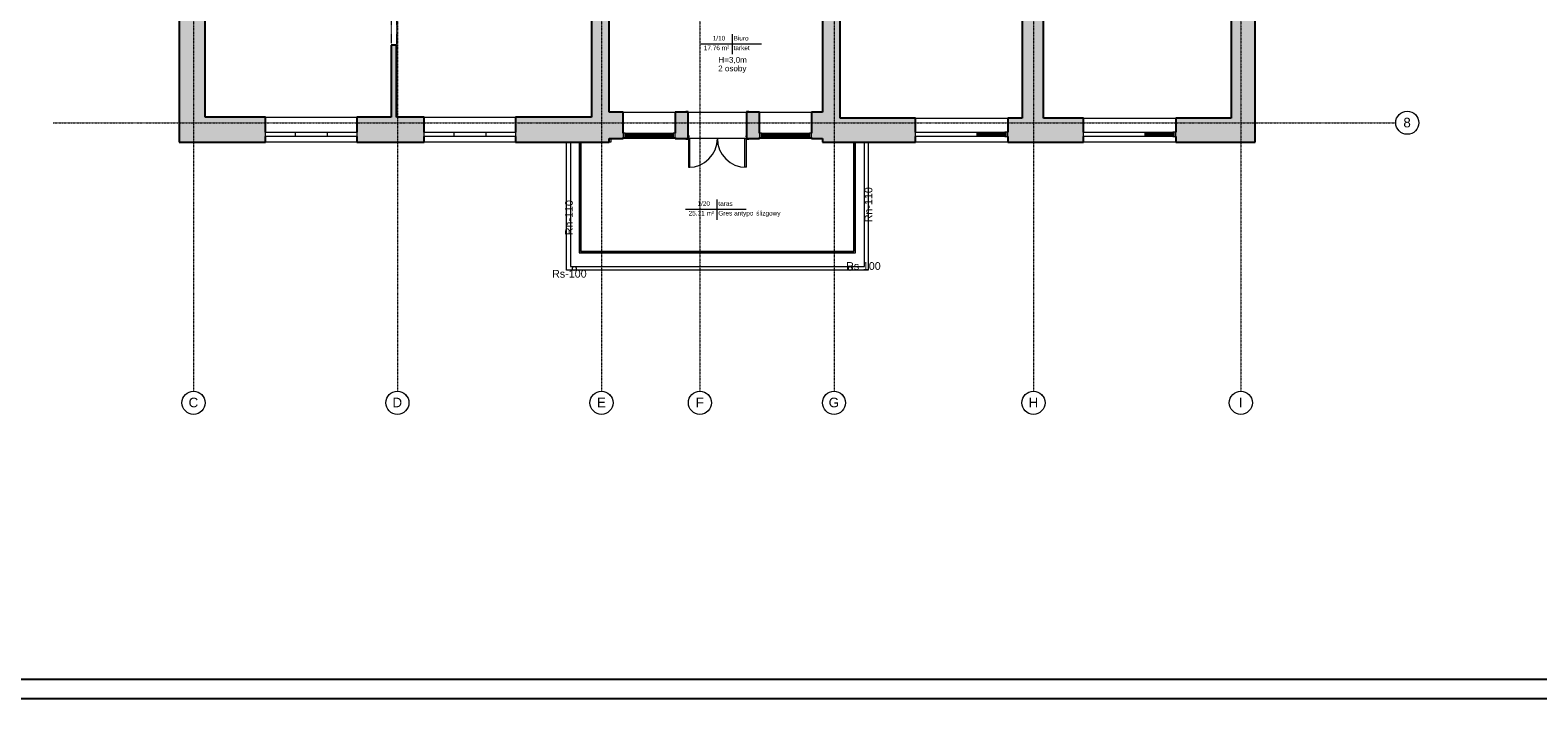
# Model space of a CAD drawing. Header units: inches. Extents: x -112469 to 885939, y -131046 to 286269.
# Tile 49 of 138: x -1727 to 37501, y -68665 to -51263. Entities that reach past the tile are written whole.
import ezdxf

# ---------------------------------------------------------------- set-up
doc = ezdxf.new("R2010")
doc.units = ezdxf.units.IN
doc.header["$MEASUREMENT"] = 0
for name, pattern in [('Kreska', [0.635, 0.3175, -0.3175]), ('Linia siatki', [0.9925, 0.47, -0.2175, 0.0875, -0.2175]), ('Ukryty', [0.714375, 0.47625, -0.238125])]:
    doc.linetypes.add(name, pattern=pattern)
for name, color, linetype, lineweight in [('_IS_woda zimna', 5, 'Continuous', 35), ('A-AREA', 251, 'Continuous', 9), ('A-AREA-IDEN', 251, 'Continuous', 9), ('A-DETL-HDLN', 251, 'Ukryty', 9), ('A-DETL-THIN', 251, 'Continuous', 9), ('A-DOOR', 251, 'Continuous', 9), ('A-DOOR-FRAM', 251, 'Continuous', 18), ('A-FLOR', 251, 'Continuous', 9), ('A-FLOR-HRAL', 251, 'Continuous', 9), ('A-GLAZ', 251, 'Continuous', 9), ('A-WALL', 251, 'Continuous', 9), ('A-WALL-PATT', 254, 'Continuous', 25), ('G-ANNO-TEXT', 251, 'Continuous', 9), ('I-WALL', 251, 'Continuous', 9), ('S-GRID', 251, 'Continuous', 9), ('S-GRID-IDEN', 251, 'Continuous', 9)]:
    doc.layers.add(name, color=color, linetype=linetype, lineweight=lineweight)
doc.styles.add('Arial', font='arial.ttf', dxfattribs={"height": 25})
doc.styles.add('Arial_1', font='arial.ttf', dxfattribs={"height": 12})
doc.styles.add('Arial_3', font='arial.ttf', dxfattribs={"height": 15})
doc.styles.add('Arial_5', font='arial.ttf', dxfattribs={"height": 20})
doc.styles.add('Arial_9', font='arial.ttf', dxfattribs={"height": 0.25})
doc.styles.add('Arial_B', font='arial.ttf', dxfattribs={"height": 0.25})

# ---------------------------------------------------------------- blocks, each defined once
blk = doc.blocks.new('Etyk_pom_1_mala - Etyk_pom_1_mala-219433-4_Poziom piętra')
at = {"layer": 'A-AREA-IDEN'}
for p, q in [((-0.096, 0.144), (-0.096, -0.378)), ((-0.915, -0.101), (0.666, -0.101))]:
    blk.add_line(p, q, dxfattribs=at)
blk = doc.blocks.new('Siatka - M_Symbol siatki - okrąg-11506-4_Poziom piętra')
at = {"layer": 'S-GRID-IDEN'}
blk.add_circle((0, 0), 0.3, dxfattribs=at)
blk = doc.blocks.new('Aluminum_2 szybowe - 160x140-603551-4_Poziom piętra')
at = {"layer": 'A-GLAZ'}
for p, q in [((-137.2, 20.2), (22.8, 20.2)), ((-137.2, 8.7), (-137.2, 20.2)), ((22.8, 8.7), (-137.2, 8.7)), ((22.8, 20.2), (22.8, 8.7))]:
    blk.add_line(p, q, dxfattribs=at)
blk = doc.blocks.new('Aluminum_2 szybowe - 160x140-V3-4_Poziom piętra')
at = {"layer": 'A-GLAZ'}
for p, q in [((-137.2, 19.2), (22.8, 19.2)), ((-137.2, 7.7), (-137.2, 19.2)), ((22.8, 7.7), (-137.2, 7.7)), ((22.8, 19.2), (22.8, 7.7))]:
    blk.add_line(p, q, dxfattribs=at)
blk = doc.blocks.new('Aluminum_2 szybowe - 160x140-603873-4_Poziom piętra')
at = {"layer": 'A-GLAZ', "lineweight": 18}
for p, q in [((-132.1, 19.2), (-134.6, 19.2)), ((-134.6, 7.7), (-132.1, 7.7)), ((-132.1, 14.7), (-132.1, 19.2)), ((-132.1, 7.7), (-132.1, 12.2))]:
    blk.add_line(p, q, dxfattribs=at)
at = {"layer": 'A-GLAZ'}
for p, q in [((-132.1, 19.2), (-59.7, 19.2)), ((-59.7, 7.7), (-132.1, 7.7))]:
    blk.add_line(p, q, dxfattribs=at)
blk = doc.blocks.new('Typ poręczy górnej - Górna poręcz_wewnętrzny_-V2-4_Poziom piętra')
at = {"layer": 'A-FLOR-HRAL'}
for p, q in [((16161.6, -10415.7), (16161.6, -10703.7)), ((16165.6, -10415.7), (16165.6, -10699.7)), ((16876.6, -10699.7), (16876.6, -10415.7)), ((16880.6, -10703.7), (16880.6, -10415.7)), ((16161.6, -10703.7), (16880.6, -10703.7)), ((16165.6, -10699.7), (16876.6, -10699.7))]:
    blk.add_line(p, q, dxfattribs=at)
blk = doc.blocks.new('Typ poręczy górnej - Górna poręcz_wewnętrzny_-564454-4_Poziom piętra')
at = {"layer": 'A-FLOR-HRAL'}
for p, q in [((16161.6, -10415.7), (16161.6, -10703.7)), ((16165.6, -10699.7), (16165.6, -10415.7)), ((16876.6, -10415.7), (16876.6, -10699.7)), ((16880.6, -10703.7), (16880.6, -10415.7)), ((16161.6, -10703.7), (16880.6, -10703.7)), ((16876.6, -10699.7), (16165.6, -10699.7))]:
    blk.add_line(p, q, dxfattribs=at)
for points, knots in [([(16163.4, -10701.9), (16163.4, -10701.9), (16163.5, -10701.8), (16163.6, -10701.7), (16163.7, -10701.6), (16163.8, -10701.5), (16163.9, -10701.5)], [0.46272837, 0.46272837, 0.46272837, 0.46272837, 0.47916667, 0.5, 0.52083333, 0.53727163, 0.53727163, 0.53727163, 0.53727163]), ([(16878.9, -10702), (16878.9, -10702), (16878.8, -10701.9), (16878.8, -10701.8), (16878.6, -10701.7), (16878.5, -10701.6), (16878.4, -10701.5), (16878.4, -10701.5)], [0.45538168, 0.45538168, 0.45538168, 0.45538168, 0.45833333, 0.47916667, 0.5, 0.52083333, 0.53727163, 0.53727163, 0.53727163, 0.53727163])]:
    blk.add_open_spline(points, degree=3, knots=knots, dxfattribs=at)
blk = doc.blocks.new('Aluminum_1 szybowe - Okno w piwnicy 135_145-541561-4_Poziom piętra')
at = {"layer": 'A-GLAZ', "lineweight": 18}
for p, q in [((-132.1, 34.1), (-137.2, 34.1)), ((-137.2, 34.1), (-137.2, 22.7)), ((-137.2, 22.7), (-132.1, 22.7)), ((-132.1, 22.7), (-132.1, 34.1)), ((-7.2, 29.7), (-132.1, 29.7)), ((-132.1, 29.7), (-132.1, 27.1)), ((-132.1, 27.1), (-7.2, 27.1)), ((-2.2, 34.1), (-7.2, 34.1)), ((-7.2, 34.1), (-7.2, 22.7)), ((-7.2, 27.1), (-7.2, 29.7)), ((-7.2, 22.7), (-2.2, 22.7)), ((-2.2, 22.7), (-2.2, 34.1))]:
    blk.add_line(p, q, dxfattribs=at)
at = {"layer": 'A-GLAZ'}
for p, q in [((-132.1, 34.1), (-7.2, 34.1)), ((-7.2, 22.7), (-132.1, 22.7))]:
    blk.add_line(p, q, dxfattribs=at)
blk = doc.blocks.new('Drzwi-zewnętrzne-dwuskrzydłowe-przeszklone-okleina drewniana - 1500 x 2400mm-541410-4_Poziom piętra')
at = {"layer": 'A-DOOR', "lineweight": 18}
for p, q in [((-75, 33.6825), (-75, 108.6825)), ((-75, 108.6825), (-71.5, 108.6825)), ((-71.5, 108.6825), (-71.5, 33.6825)), ((75, 108.6825), (71.5, 108.6825)), ((71.5, 108.6825), (71.5, 33.6825)), ((75, 33.6825), (75, 108.6825)), ((-71.5, 33.6825), (-75, 33.6825)), ((71.5, 33.6825), (75, 33.6825))]:
    blk.add_line(p, q, dxfattribs=at)
at = {"layer": 'A-DOOR'}
for p, q in [((-75.635, 35.6825), (-82.135, 35.6825)), ((-82.135, 35.6825), (-82.135, 33.6825)), ((-82.135, 33.6825), (-75.635, 33.6825)), ((-75.635, 33.6825), (-75.635, 35.6825)), ((82.135, 35.6825), (75.635, 35.6825)), ((75.635, 35.6825), (75.635, 33.6825)), ((75.635, 33.6825), (82.135, 33.6825)), ((82.135, 33.6825), (82.135, 35.6825)), ((-75.635, -34.3175), (-82.135, -34.3175)), ((-82.135, -34.3175), (-82.135, -36.3175)), ((-82.135, -36.3175), (-75.635, -36.3175)), ((-75.635, -36.3175), (-75.635, -34.3175)), ((82.135, -34.3175), (75.635, -34.3175)), ((75.635, -34.3175), (75.635, -36.3175)), ((75.635, -36.3175), (82.135, -36.3175)), ((82.135, -36.3175), (82.135, -34.3175))]:
    blk.add_line(p, q, dxfattribs=at)
for centre, start, end in [((-75, 33.6825), 0, 90), ((75, 33.6825), 90, 180)]:
    blk.add_arc(centre, 75, start, end, dxfattribs=at)
at = {"layer": 'A-DOOR-FRAM'}
for p, q in [((-75, 33.6825), (-77.5, 33.6825)), ((-77.5, 33.6825), (-77.5, -34.3175)), ((-75, 30.1825), (-75, 33.6825)), ((-73.73, 30.1825), (-75, 30.1825)), ((-75, -34.3175), (-75, 26.69)), ((-75, 26.69), (-73.73, 26.69)), ((-73.73, 26.69), (-73.73, 30.1825)), ((75, 30.1825), (73.73, 30.1825)), ((73.73, 30.1825), (73.73, 26.69)), ((73.73, 26.69), (75, 26.69)), ((75, 33.6825), (75, 30.1825)), ((77.5, 33.6825), (75, 33.6825)), ((75, 26.69), (75, -34.3175)), ((77.5, -34.3175), (77.5, 33.6825)), ((-77.5, -34.3175), (-75, -34.3175)), ((75, -34.3175), (77.5, -34.3175))]:
    blk.add_line(p, q, dxfattribs=at)
blk = doc.blocks.new('Aluminum_1 szybowe - Okno 240_265 p_85-591871-4_Poziom piętra')
at = {"layer": 'A-GLAZ', "lineweight": 18}
for p, q in [((-132.1, 19.2), (-137.2, 19.2)), ((-137.2, 19.2), (-137.2, 7.7)), ((-137.2, 7.7), (-132.1, 7.7)), ((-132.1, 7.7), (-132.1, 19.2)), ((-57.2, 14.7), (-132.1, 14.7)), ((-132.1, 14.7), (-132.1, 12.2)), ((-132.1, 12.2), (-57.2, 12.2))]:
    blk.add_line(p, q, dxfattribs=at)
at = {"layer": 'A-GLAZ'}
for p, q in [((-129.5, 19.2), (-57.2, 19.2)), ((-57.2, 7.7), (-129.5, 7.7))]:
    blk.add_line(p, q, dxfattribs=at)
blk = doc.blocks.new('PIĘTRO')
at = {"layer": 'A-WALL-PATT', "lineweight": 9}
h = blk.add_hatch(color=251, dxfattribs=at)
h.paths.add_polyline_path([(13042.2, -15831.43), (13042.2, -7291.43), (12582.2, -7291.43), (12582.2, -15831.43), (12692.14, -15831.43)])
h.paths.add_polyline_path([(12692.44, -5841.43), (13042.2, -5841.43), (13042.2, 198.57), (12582.2, 198.57), (12582.2, -1965.08), (12588.55, -1965.08), (12588.55, -1985.08), (12582.2, -1985.08), (12582.2, -2105.08), (12588.55, -2105.08), (12588.55, -2125.08), (12582.2, -2125.08), (12582.2, -5841.43), (12641.41, -5841.43)])
h = blk.add_hatch(color=251, dxfattribs=at)
h.paths.add_polyline_path([(18592.2, -15201.43), (19052.2, -15201.43), (19052.2, -7421.43), (18592.2, -7421.43), (18592.2, -15051.43)])
h.paths.add_polyline_path([(18892.2, -5971.43), (19052.2, -5971.43), (19052.2, 198.57), (18592.2, 198.57), (18592.2, -5971.43)])
h = blk.add_hatch(color=251, dxfattribs=at)
h.paths.add_polyline_path([(1852.2, -15831.43), (2532.2, -15831.43), (2532.2, -7419.73), (1852.2, -7419.73), (1852.2, -9148.85)])
h.paths.add_polyline_path([(1852.2, -5519.73), (2532.2, -5519.73), (2532.2, -101.43), (1852.2, -101.43), (1852.2, -2768.94)])
h = blk.add_hatch(color=251, dxfattribs=at)
h.paths.add_polyline_path([(29222.2, -15201.43), (29852.2, -15201.43), (29852.2, -7476.43), (29222.2, -7476.43), (29222.2, -9148.85)])
h.paths.add_polyline_path([(29702.2, -5576.43), (29852.2, -5576.43), (29852.2, -101.43), (29222.2, -101.43), (29222.2, -5576.43), (29587.9, -5576.43)])
h = blk.add_hatch(color=251, dxfattribs=at)
h.paths.add_polyline_path([(24277.28, -15201.43), (24347.2, -15201.43), (24347.2, -12096.43), (23787.2, -12096.43), (23787.2, -15201.43), (24072.2, -15201.43)])
h.paths.add_polyline_path([(23787.2, -11046.43), (24347.2, -11046.43), (24347.2, -7941.43), (23787.2, -7941.43), (23787.2, -11000.08)])
blk.add_hatch(color=251, dxfattribs=at).paths.add_polyline_path([(7442.2, -15181.43), (7512.2, -15181.43), (7512.2, -13306.43), (7372.2, -13306.43), (7372.2, -15181.43)])
h = blk.add_hatch(color=251, dxfattribs=at)
h.paths.add_polyline_path([(7442.2, -15831.43), (7442.2, -15181.43), (6476.8, -15181.43), (6476.8, -15831.43)])
h.paths.add_polyline_path([(4102.2, -15831.43), (4102.2, -15181.43), (2532.2, -15181.43), (2532.2, -15831.43)])
h = blk.add_hatch(color=251, dxfattribs=at)
h.paths.add_polyline_path([(12083.76, -15831.43), (12582.2, -15831.43), (12582.2, -15181.43), (10606.8, -15181.43), (10606.8, -15831.43), (11880.97, -15831.43)])
h.paths.add_polyline_path([(8230.71, -15831.43), (8232.2, -15831.43), (8232.2, -15181.43), (7442.2, -15181.43), (7442.2, -15831.43)])
h = blk.add_hatch(color=251, dxfattribs=at)
h.paths.add_polyline_path([(18592.2, -15731.43), (18592.2, -15051.43), (18307.2, -15051.43), (18307.2, -15731.43)])
h.paths.add_polyline_path([(16632.2, -15731.43), (16957.2, -15731.43), (16957.2, -15051.43), (16632.2, -15051.43), (16632.2, -15706.03)])
h.paths.add_polyline_path([(13395.91, -15731.43), (13407.2, -15731.43), (13407.2, -15051.43), (13042.2, -15051.43), (13042.2, -15731.43), (13097.72, -15731.43)])
h.paths.add_polyline_path([(15035.85, -15731.43), (15082.2, -15731.43), (15082.2, -15051.43), (14757.2, -15051.43), (14757.2, -15731.43)])
h = blk.add_hatch(color=251, dxfattribs=at)
h.paths.add_polyline_path([(23412.2, -15831.43), (24072.2, -15831.43), (24072.2, -15201.43), (23412.2, -15201.43), (23412.2, -15681.43)])
h.paths.add_polyline_path([(18775.9, -15831.43), (21012.2, -15831.43), (21012.2, -15201.43), (18592.2, -15201.43), (18592.2, -15831.43)])
h = blk.add_hatch(color=251, dxfattribs=at)
h.paths.add_polyline_path([(27782.2, -15831.43), (29852.2, -15831.43), (29852.2, -15201.43), (27782.2, -15201.43), (27782.2, -15681.43)])
h.paths.add_polyline_path([(25382.2, -15831.43), (25382.2, -15201.43), (24072.2, -15201.43), (24072.2, -15831.43), (24454.07, -15831.43)])
at = {"layer": 'A-AREA', "color": 251}
for p, q in [((12032.2, -15831.43), (12032.2, -19061.43)), ((19682.2, -19061.43), (19682.2, -15831.43)), ((12032.2, -19061.43), (19682.2, -19061.43))]:
    blk.add_line(p, q, dxfattribs=at)
at = {"layer": 'A-DETL-HDLN', "color": 251, "linetype": 'Kreska'}
for p, q in [((7372.2, -9661.43), (7372.2, -13261.43)), ((7512.2, -9661.43), (7512.2, -13306.43))]:
    blk.add_line(p, q, dxfattribs=at)
at = {"layer": 'A-DETL-THIN', "color": 251}
for p, q in [((11932.2, -19161.43), (11932.2, -15829.18)), ((19782.2, -15831.43), (19782.2, -19161.43)), ((19782.2, -19161.43), (11932.2, -19161.43))]:
    blk.add_line(p, q, dxfattribs=at)
for centre in [(12135.44, -19117.14), (19315.44, -19117.14)]:
    blk.add_circle(centre, 50, dxfattribs=at)
at = {"layer": 'A-FLOR', "color": 251}
for p, q in [((15107.2, -15051.43), (16607.2, -15051.43)), ((12032.2, -15831.43), (12032.2, -19061.43)), ((13082.2, -15829.18), (13042.2, -15829.18)), ((13082.2, -15731.43), (13082.2, -15829.18)), ((16572.2, -15731.43), (15142.2, -15731.43)), ((19682.2, -19061.43), (19682.2, -15831.43)), ((12032.2, -19061.43), (19682.2, -19061.43))]:
    blk.add_line(p, q, dxfattribs=at)
at = {"layer": 'A-WALL', "color": 251, "lineweight": 25}
for p, q in [((1852.2, -7419.73), (1852.2, -15831.43)), ((29852.2, -15831.43), (29852.2, -7476.43)), ((2532.2, -15181.43), (2532.2, -7886.43)), ((12582.2, -7886.43), (12582.2, -15181.43)), ((29222.2, -7941.43), (29222.2, -15201.43)), ((19052.2, -15201.43), (19052.2, -10211.4)), ((13042.2, -15051.43), (13042.2, -11851.43)), ((18592.2, -11851.43), (18592.2, -15051.43)), ((7512.2, -13306.43), (7372.2, -13306.43)), ((7372.2, -13306.43), (7372.2, -15181.43)), ((7512.2, -15181.43), (7512.2, -13306.43)), ((4102.2, -15181.43), (2532.2, -15181.43)), ((4102.2, -15567.13), (4102.2, -15181.43)), ((6476.8, -15181.43), (6476.8, -15567.13)), ((7372.2, -15181.43), (6476.8, -15181.43)), ((8232.2, -15181.43), (7512.2, -15181.43)), ((8232.2, -15567.13), (8232.2, -15181.43)), ((10606.8, -15181.43), (10606.8, -15567.13)), ((12582.2, -15181.43), (10606.8, -15181.43)), ((13407.2, -15051.43), (13042.2, -15051.43)), ((13407.2, -15591.73), (13407.2, -15051.43)), ((14757.2, -15051.43), (14757.2, -15591.73)), ((15035.85, -15051.43), (14757.2, -15051.43)), ((16957.2, -15051.43), (16678.55, -15051.43)), ((16957.2, -15591.73), (16957.2, -15051.43)), ((18307.2, -15051.43), (18307.2, -15591.73)), ((18592.2, -15051.43), (18307.2, -15051.43)), ((21012.2, -15201.43), (19052.2, -15201.43)), ((21012.2, -15567.13), (21012.2, -15201.43)), ((23412.2, -15201.43), (23412.2, -15567.13)), ((23787.2, -15201.43), (23412.2, -15201.43)), ((25382.2, -15201.43), (24347.2, -15201.43)), ((25382.2, -15567.13), (25382.2, -15201.43)), ((27782.2, -15201.43), (27782.2, -15567.13)), ((29222.2, -15201.43), (27782.2, -15201.43)), ((4102.2, -15831.43), (4102.2, -15681.43)), ((6476.8, -15681.43), (6476.8, -15831.43)), ((8232.2, -15831.43), (8232.2, -15681.43)), ((10606.8, -15681.43), (10606.8, -15831.43)), ((21012.2, -15831.43), (21012.2, -15681.43)), ((23412.2, -15681.43), (23412.2, -15831.43)), ((25382.2, -15831.43), (25382.2, -15681.43)), ((27782.2, -15681.43), (27782.2, -15831.43)), ((1852.2, -15831.43), (4102.2, -15831.43)), ((6476.8, -15831.43), (8232.2, -15831.43)), ((10606.8, -15831.43), (13042.2, -15831.43)), ((13042.2, -15831.43), (13042.2, -15731.43)), ((13042.2, -15731.43), (13407.2, -15731.43)), ((13407.2, -15731.43), (13407.2, -15706.03)), ((14757.2, -15706.03), (14757.2, -15731.43)), ((14757.2, -15731.43), (15035.85, -15731.43)), ((16678.55, -15731.43), (16957.2, -15731.43)), ((16957.2, -15731.43), (16957.2, -15706.03)), ((18307.2, -15706.03), (18307.2, -15731.43)), ((18307.2, -15731.43), (18592.2, -15731.43)), ((18592.2, -15731.43), (18592.2, -15831.43)), ((18592.2, -15831.43), (21012.2, -15831.43)), ((23412.2, -15831.43), (25382.2, -15831.43)), ((27782.2, -15831.43), (29852.2, -15831.43))]:
    blk.add_line(p, q, dxfattribs=at)
at = {"layer": 'A-WALL', "color": 251}
for p, q in [((4102.2, -15181.43), (6476.8, -15181.43)), ((8232.2, -15181.43), (10606.8, -15181.43)), ((13407.2, -15051.43), (14757.2, -15051.43)), ((16957.2, -15051.43), (18307.2, -15051.43)), ((21012.2, -15201.43), (23412.2, -15201.43)), ((25382.2, -15201.43), (27782.2, -15201.43)), ((6476.8, -15831.43), (4102.2, -15831.43)), ((10606.8, -15831.43), (8232.2, -15831.43)), ((14757.2, -15731.43), (13407.2, -15731.43)), ((18307.2, -15731.43), (16957.2, -15731.43)), ((23412.2, -15831.43), (21012.2, -15831.43)), ((27782.2, -15831.43), (25382.2, -15831.43))]:
    blk.add_line(p, q, dxfattribs=at)
at = {"layer": 'I-WALL', "color": 251, "lineweight": 25}
for p, q in [((23787.2, -12142.78), (23787.2, -15201.43)), ((24347.2, -15201.43), (24347.2, -12142.78))]:
    blk.add_line(p, q, dxfattribs=at)
at = {"layer": 'S-GRID', "color": 251, "linetype": 'Linia siatki'}
for p, q in [((2227.2, 3814.58), (2227.2, -22310.93)), ((7532.2, 3814.58), (7532.2, -22310.93)), ((12842.2, 3814.58), (12842.2, -22310.93)), ((15402.2, 3814.58), (15402.2, -22310.93)), ((18892.2, 3814.58), (18892.2, -22310.93)), ((24082.2, 3814.58), (24082.2, -22310.93)), ((29477.2, 3814.58), (29477.2, -22310.93)), ((-1420.75, -15323.93), (33508.1, -15323.93))]:
    blk.add_line(p, q, dxfattribs=at)
at = {"layer": 'A-AREA-IDEN', "color": 251, "xscale": 999.9999999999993, "yscale": 999.9999999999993, "zscale": 999.9999999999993}
for p in [(16337.44, -13163.83), (15941.68, -17466.88)]:
    blk.add_blockref('Etyk_pom_1_mala - Etyk_pom_1_mala-219433-4_Poziom piętra', p, dxfattribs=at)
at = {"layer": 'A-DOOR', "color": 251, "xscale": 10, "yscale": 10, "zscale": 10, "rotation": 180}
blk.add_blockref('Drzwi-zewnętrzne-dwuskrzydłowe-przeszklone-okleina drewniana - 1500 x 2400mm-541410-4_Poziom piętra', (15857.2, -15394.6), dxfattribs=at)
at = {"layer": 'A-FLOR-HRAL', "color": 251, "xscale": 10, "yscale": 10, "zscale": 10}
for name in ['Typ poręczy górnej - Górna poręcz_wewnętrzny_-V2-4_Poziom piętra', 'Typ poręczy górnej - Górna poręcz_wewnętrzny_-564454-4_Poziom piętra']:
    blk.add_blockref(name, (-149354.02, 88325.72), dxfattribs=at)
at = {"layer": 'A-GLAZ', "color": 251, "xscale": 10, "yscale": 10, "zscale": 10, "rotation": 180}
for name, p in [('Aluminum_2 szybowe - 160x140-603551-4_Poziom piętra', (4330.6, -15479.87)), ('Aluminum_2 szybowe - 160x140-603551-4_Poziom piętra', (5105.2, -15479.87)), ('Aluminum_2 szybowe - 160x140-603551-4_Poziom piętra', (8460.6, -15479.87)), ('Aluminum_2 szybowe - 160x140-603551-4_Poziom piętra', (9235.2, -15479.87)), ('Aluminum_1 szybowe - Okno w piwnicy 135_145-541561-4_Poziom piętra', (13385.6, -15364.87)), ('Aluminum_1 szybowe - Okno w piwnicy 135_145-541561-4_Poziom piętra', (16935.6, -15364.87)), ('Aluminum_2 szybowe - 160x140-V3-4_Poziom piętra', (21240.6, -15489.87)), ('Aluminum_2 szybowe - 160x140-603873-4_Poziom piętra', (22015.2, -15489.87)), ('Aluminum_1 szybowe - Okno 240_265 p_85-591871-4_Poziom piętra', (22040.6, -15489.87)), ('Aluminum_2 szybowe - 160x140-V3-4_Poziom piętra', (25610.6, -15489.87)), ('Aluminum_2 szybowe - 160x140-603873-4_Poziom piętra', (26385.2, -15489.87)), ('Aluminum_1 szybowe - Okno 240_265 p_85-591871-4_Poziom piętra', (26410.6, -15489.87))]:
    blk.add_blockref(name, p, dxfattribs=at)
at = {"layer": 'A-AREA-IDEN', "color": 251, "char_height": 120, "attachment_point": 1, "style": 'Arial_1'}
for s, insert, width in [('17.76 m²', (15504.17, -13313.83), 857.8056), ('1/10', (15735.53, -13062.12), 424.8944), ('tarket', (16278.31, -13313.83), 553.1644), ('Biuro', (16278.31, -13062.12), 505.0631), ('25.31 m²', (15108.41, -17616.88), 857.8056), ('1/20', (15339.77, -17365.17), 424.8944), ('taras', (15882.56, -17365.17), 489.0294), ('Gres antypo', (15882.56, -17616.88), 1194.5144), ('ślizgowy', (16868.13, -17616.88), 817.7212)]:
    blk.add_mtext(s, dxfattribs=dict(at, insert=insert, width=width))
at = {"layer": 'G-ANNO-TEXT', "color": 251, "attachment_point": 1}
for s, insert, char_height, width, style in [('H=3,0m', (15884.45, -13610.94), 150, 913.9237, 'Arial_3'), ('2 osoby', (15879.15, -13834.19), 150, 873.8394, 'Arial_3'), ('Rs-100', (11555.69, -19153.41), 200, 1114.3456, 'Arial_5'), ('Rs-100', (19206.84, -18950.16), 200, 1114.3456, 'Arial_5')]:
    blk.add_mtext(s, dxfattribs=dict(at, insert=insert, char_height=char_height, width=width, style=style))
at = {"layer": 'G-ANNO-TEXT', "color": 251, "char_height": 200, "width": 1130.3794, "attachment_point": 1, "rotation": 90, "style": 'Arial_5'}
for insert in [(19688.59, -17914.27), (11895.86, -18250.82)]:
    blk.add_mtext('Rn-110', dxfattribs=dict(at, insert=insert))
at = {"layer": 'S-GRID-IDEN', "color": 251, "char_height": 250, "attachment_point": 1, "style": 'Arial', "bg_fill": 3, "box_fill_scale": 1.25, "bg_fill_color": 256, "bg_fill_true_color": 13158600, "bg_fill_transparency": 0}
for s, insert, width in [('\\fArial|b0|i0|c238|p34|;8', (33706.02, -15192.81), 232.4894), ('\\fArial|b0|i0|c238|p34|;C', (2098.32, -22477.35), 304.6412), ('\\fArial|b0|i0|c238|p34|;D', (7403.32, -22477.35), 304.6412), ('\\fArial|b0|i0|c238|p34|;E', (12723.32, -22477.35), 280.5906), ('\\fArial|b0|i0|c238|p34|;F', (15293.32, -22477.35), 256.54), ('\\fArial|b0|i0|c238|p34|;G', (18753.32, -22477.35), 328.6919), ('\\fArial|b0|i0|c238|p34|;H', (23953.32, -22477.35), 304.6412), ('\\fArial|b0|i0|c238|p34|;I', (29424.32, -22477.35), 120.2531)]:
    blk.add_mtext(s, dxfattribs=dict(at, insert=insert, width=width))
at = {"layer": 'S-GRID-IDEN', "color": 251, "xscale": 999.9999999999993, "yscale": 999.9999999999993, "zscale": 999.9999999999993}
for p, rotation in [((33808.1, -15323.93), 269.9999999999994), ((2227.2, -22610.93), 180), ((7532.2, -22610.93), 180), ((12842.2, -22610.93), 180), ((15402.2, -22610.93), 180), ((18892.2, -22610.93), 180), ((24082.2, -22610.93), 180), ((29477.2, -22610.93), 180)]:
    blk.add_blockref('Siatka - M_Symbol siatki - okrąg-11506-4_Poziom piętra', p, dxfattribs=dict(at, rotation=rotation))

msp = doc.modelspace()

# ---------------------------------------------------------------- block references
at = {"layer": '_IS_woda zimna', "ltscale": 10}
msp.add_blockref('PIĘTRO', (296, -38350), dxfattribs=at)

# ---------------------------------------------------------------- next in the draw order: linework, layer by layer
for points in [[(-5630, -26665), (94370, -26665), (94370, -68665), (-5630, -68665)], [(-5130, -27165), (93870, -27165), (93870, -68165), (-5130, -68165)]]:
    msp.add_lwpolyline(points, close=True)

# ---------------------------------------------------------------- next in the draw order: texts
at = {"char_height": 390, "attachment_point": 1}
for s, insert, width, style in [('\\pi1693.11987;FUNDACJA GRAMY Z TOBĄ', (-45247, -55885), 10779.21, 'Arial_B'), ('\\pi297.62855;UL. PIETRASZKI \\pi297.62855;15 25-822 KIELCE', (-42364, -56579), 4767.14, 'Arial_9')]:
    msp.add_mtext(s, dxfattribs=dict(at, insert=insert, width=width, style=style))

doc.saveas('drawing.dxf')
